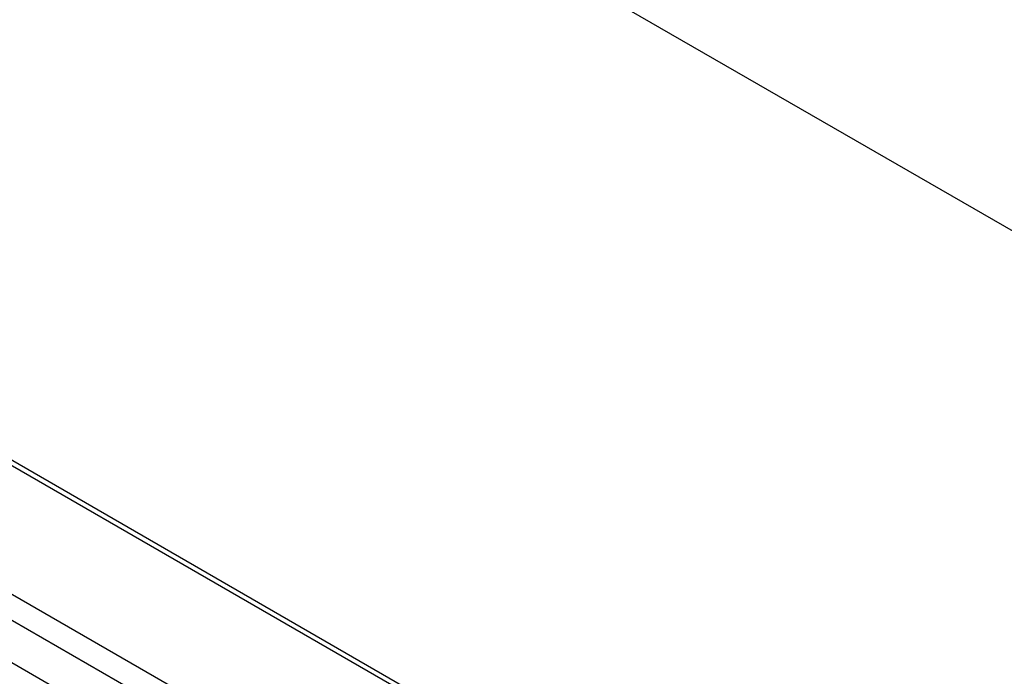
# Model space of a CAD drawing. Header units: inches. Extents: x 7 to 130, y 9 to 81.
# Tile 52 of 61: x 115.82 to 120.93, y 45.71 to 49.12. Entities that reach past the tile are written whole.
import ezdxf

# ---------------------------------------------------------------- set-up
doc = ezdxf.new("R2010")
doc.units = ezdxf.units.IN
doc.header["$MEASUREMENT"] = 0
doc.layers.add('Visible Edges(ANSI)', color=7, linetype='Continuous', lineweight=25)
doc.layers.add('Visible Tangent Edges(ANSI)', color=7, linetype='Continuous', lineweight=25)

msp = doc.modelspace()

# ---------------------------------------------------------------- linework, layer by layer
at = {"layer": 'Visible Edges(ANSI)'}
for p, q in [((124.7743, 45.8339), (116.4971, 50.6127)), ((112.4989, 48.7324), (124.7743, 41.6452)), ((124.8508, 40.5482), (111.7109, 48.1346))]:
    msp.add_line(p, q, dxfattribs=at)
at = {"layer": 'Visible Tangent Edges(ANSI)'}
for p, q in [((124.7743, 41.6168), (112.4807, 48.7145)), ((111.9036, 48.3812), (124.7743, 40.9503)), ((124.7989, 40.799), (111.7628, 48.3253))]:
    msp.add_line(p, q, dxfattribs=at)

doc.saveas('drawing.dxf')
